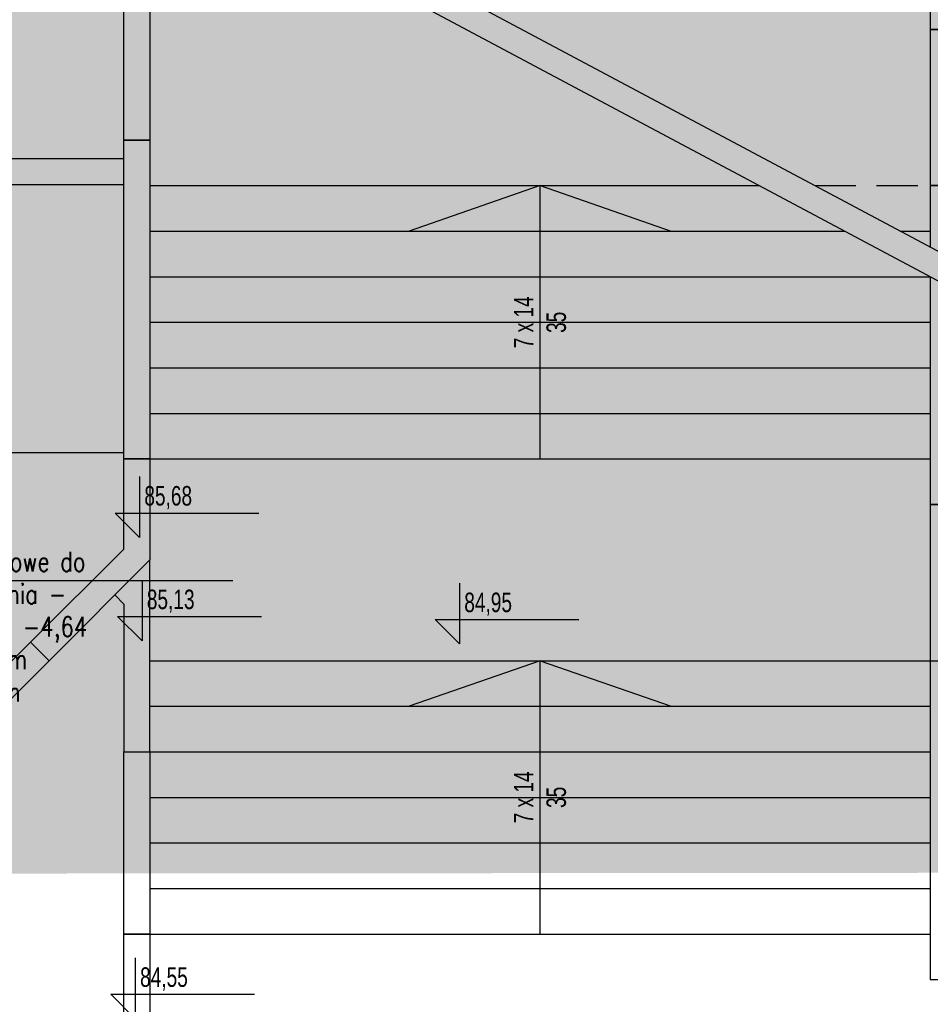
# Model space of a CAD drawing. Header units: centimetres. Extents: x -228435 to 46820, y -89367 to 152985.
# Tile 217 of 252: x 20410 to 27410, y 39060 to 46625. Entities that reach past the tile are written whole.
import ezdxf

# ---------------------------------------------------------------- set-up
doc = ezdxf.new("R2010")
doc.units = ezdxf.units.CM
doc.header["$LTSCALE"] = 50
doc.linetypes.add('Kondygnacja  -0_5$0$HIDDEN', pattern=[9.525, 6.35, -3.175])
doc.linetypes.add('Osie rzutów$0$DASHDOT2', pattern=[12.7, 6.35, -3.175, 0, -3.175])
doc.layers.get('0').update_dxf_attribs({"color": 8})
for name, color, linetype in [('Kondygnacja  -0_5$0$ARCH_GRUNT', 8, 'Continuous'), ('Kondygnacja  -0_5$0$ARCH_INFO_KOTY_WYSOKOŚCIOWE_IST', 8, 'Continuous'), ('Kondygnacja  -0_5$0$ARCH_INFO_OPISY', 8, 'Continuous'), ('Kondygnacja  -0_5$0$ARCH_INFO_SCHODY_IST', 8, 'Continuous'), ('Kondygnacja  -0_5$0$ARCH_NIEWIDOK_IST', 8, 'Kondygnacja  -0_5$0$HIDDEN'), ('Kondygnacja  -0_5$0$ARCH_SCHODY ZEW.', 8, 'Continuous'), ('Kondygnacja  -0_5$0$ARCH_WIDOK_IST', 8, 'Continuous'), ('Kondygnacja  -0_5$0$ARCH_ŻELBET_IST', 8, 'Continuous'), ('Osie rzutów$0$ARCH_INFO_OSIE_IST', 8, 'Osie rzutów$0$DASHDOT2'), ('Osie rzutów$0$ARCH_INFO_OSIE_OPISY_IST', 8, 'Continuous')]:
    doc.layers.add(name, color=color, linetype=linetype)
doc.styles.add('Kondygnacja  -0_5$0$Dimensions', font='ARIAL.TTF', dxfattribs={"width": 0.7})
doc.styles.add('Kondygnacja  -0_5$0$ROMANS-50-CM', font='romans.shx', dxfattribs={"width": 0.8, "height": 10})
doc.styles.add('Kondygnacja  -0_5$0$Standard', font='txt')
doc.dimstyles.new('Kondygnacja  -0_5$0$ISO-25', dxfattribs={"dimtxt": 2.5, "dimasz": 2.5, "dimexe": 1.25, "dimexo": 0.625, "dimtad": 1, "dimtxsty": 'Kondygnacja  -0_5$0$Standard', "dimcen": 2.5, "dimadec": 0, "dimazin": 0, "dimtfac": 1, "dimtmove": 0, "dimatfit": 3, "dimfxl": 0, "dimarcsym": 0})

# ---------------------------------------------------------------- blocks, each defined once
blk = doc.blocks.new('Osie rzutów')
at = {"layer": 'Osie rzutów$0$ARCH_INFO_OSIE_IST', "ltscale": 10}
blk.add_line((4436.04, 8600), (15156.54, 8600), dxfattribs=at)
blk = doc.blocks.new('Kondygnacja  -0_5$0$_Dot')
at = {"color": 0, "linetype": 'ByBlock', "lineweight": -2}
blk.add_line((-0.5, 0), (-1, 0), dxfattribs=at)
at = {"color": 0, "linetype": 'ByBlock', "const_width": 0.5}
blk.add_lwpolyline([(-0.25, 0, 1), (0.25, 0, 1)], format="xyb", close=True, dxfattribs=at)

msp = doc.modelspace()

# ---------------------------------------------------------------- hatches: boundary and pattern name
at = {"layer": 'Kondygnacja  -0_5$0$ARCH_GRUNT', "linetype": 'Continuous', "lineweight": 5}
h = msp.add_hatch(dxfattribs=at)
h.set_pattern_fill('EARTH', color=256, scale=150.000081, angle=45, style=0)
h.set_pattern_definition([(45, (-121140, -45000), (-1e-09, 1347.039), [952.5005, -952.5005]), (45, (-121392.6, -44747.4), (-1e-09, 1347.039), [952.5005, -952.5005]), (45, (-121645.1, -44494.9), (-1e-09, 1347.039), [952.5005, -952.5005]), (135, (-121645.1, -44326.5), (-1347.039, -1e-09), [952.5005, -952.5005]), (135, (-121392.6, -44073.9), (-1347.039, -1e-09), [952.5005, -952.5005]), (135, (-121140, -43821.3), (-1347.039, -1e-09), [952.5005, -952.5005])])
h.paths.add_polyline_path([(-109800.334, 65464.54), (-97514.874, 77750), (-71890, 77750), (-71890, 102550), (-45638.959, 102550), (-33938.959, 90850), (-21790, 90850), (-21790, 82420), (-19190, 82420), (-19190, 79646.447), (-20488.223, 78348.223), (-20936.447, 77900), (-10065.736, 77900), (13934.264, 53900), (20210, 53900), (20210, 43250), (19310, 43250), (19310, 42946.447), (17513.553, 41150), (14360, 41150), (14360, 40060), (28010, 40070.689), (28010, 44557.06), (28010, 49088.932), (24210, 51112.647), (24210, 57900), (15591.118, 57900), (-8408.882, 81900), (-15190, 81900), (-15190, 86020), (-17790, 86020), (-17790, 94850), (-32282.105, 94850), (-43982.105, 106550), (-75890, 106550), (-75890, 81750), (-99171.728, 81750), (-112628.761, 68292.967)])

# ---------------------------------------------------------------- linework, layer by layer
at = {"layer": 'Kondygnacja  -0_5$0$ARCH_INFO_KOTY_WYSOKOŚCIOWE_IST'}
for points in [[(21330.941, 43115.688), (21330.941, 42647.255), (21143.441, 42834.755), (22248.633, 42834.755)], [(21349.924, 42319.982), (21349.924, 41851.549), (21162.424, 42039.049), (22267.616, 42039.049)], [(23790.335, 42296.987), (23790.335, 41828.553), (23602.835, 42016.053), (24708.027, 42016.053)], [(21298.22, 39417.698), (21298.22, 38949.264), (21110.72, 39136.764), (22215.912, 39136.764)]]:
    msp.add_lwpolyline(points, dxfattribs=at)
at = {"layer": 'Kondygnacja  -0_5$0$ARCH_INFO_SCHODY_IST'}
for points in [[(28010, 44557.06), (20210, 48711.002)], [(28010, 44330.466), (20210, 48484.408)], [(24410, 43250), (24410, 45350), (23402.758, 45000)], [(24410, 43250), (24410, 45350), (25417.242, 45000)], [(24410, 39600), (24410, 41700), (23402.758, 41350)], [(24410, 39600), (24410, 41700), (25417.242, 41350)]]:
    msp.add_lwpolyline(points, dxfattribs=at)
at = {"layer": 'Kondygnacja  -0_5$0$ARCH_NIEWIDOK_IST'}
for points in [[(26521.069, 45350), (27410, 45350)], [(27178.276, 45000), (27410, 45000)]]:
    msp.add_lwpolyline(points, dxfattribs=at)
at = {"layer": 'Kondygnacja  -0_5$0$ARCH_SCHODY ZEW.'}
for points in [[(21410, 45350), (26095.586, 45350)], [(21410, 45000), (26752.793, 45000)], [(21410, 44650), (27410, 44650)], [(21410, 44300), (27410, 44300)], [(21410, 43950), (27410, 43950)], [(21410, 43600), (27410, 43600)], [(21410, 43250), (27410, 43250)], [(21410, 41700), (27410, 41700)], [(21410, 41350), (27410, 41350)], [(21410, 41000), (27410, 41000)], [(21410, 40650), (27410, 40650)], [(21410, 40300), (27410, 40300)], [(21410, 39950), (27410, 39950)], [(21410, 39600), (27410, 39600)]]:
    msp.add_lwpolyline(points, dxfattribs=at)
at = {"layer": 'Kondygnacja  -0_5$0$ARCH_WIDOK_IST'}
for p, q in [((20210, 45557.574), (21210, 45557.574)), ((20210, 45357.574), (21210, 45357.574)), ((20210, 43300), (21210, 43300))]:
    msp.add_line(p, q, dxfattribs=at)
for points in [[(21410, 47845.34), (21410, 45700), (21210, 45700), (21210, 47951.852)], [(21210, 44528.445), (21210, 45700), (21410, 45700), (21410, 44421.934)], [(21410, 45700), (21410, 43250), (21210, 43250), (21210, 45700)], [(27410, 44650), (27410, 42900), (27610, 42900), (27610, 44543.489)], [(27410, 41700), (27410, 39250), (27610, 39250), (27610, 41700)]]:
    msp.add_lwpolyline(points, dxfattribs=at)
for points in [[(20493.579, 41841.421), (21210, 42557.843), (21210, 43250), (21410, 43250), (21410, 42475), (20635, 41700)], [(27410, 41700), (27610, 41700), (27610, 42900), (27410, 42900)], [(21210, 41000), (21410, 41000), (21410, 42475), (21140, 42205), (21210, 42135)], [(18793.579, 40141.421), (18935, 40000), (20635, 41700), (20493.579, 41841.421)], [(21210, 41000), (21410, 41000), (21410, 39600), (21210, 39600)], [(20635, 38050), (20493.579, 38191.421), (21210, 38907.843), (21210, 39600), (21410, 39600), (21410, 38825)]]:
    msp.add_lwpolyline(points, close=True, dxfattribs=at)
at = {"layer": 'Kondygnacja  -0_5$0$ARCH_ŻELBET_IST', "ltscale": 4}
for points in [[(29073.43, 50163.43), (27910, 49000), (27410, 49000), (27410, 46550), (27610, 46550), (27610, 48800), (27992.843, 48800), (29214.851, 50022.008)], [(27610, 44770.082), (27610, 45350), (27410, 45350), (27410, 44876.594)]]:
    msp.add_lwpolyline(points, dxfattribs=at)
msp.add_lwpolyline([(27410, 45350), (27610, 45350), (27610, 46550), (27410, 46550)], close=True, dxfattribs=at)

# ---------------------------------------------------------------- block references
at = {"layer": 'Osie rzutów$0$ARCH_INFO_OSIE_OPISY_IST', "xscale": 10, "yscale": 10, "zscale": 10}
msp.add_blockref('Osie rzutów', (-121140, -45000), dxfattribs=at)

# ---------------------------------------------------------------- texts
at = {"layer": 'Kondygnacja  -0_5$0$ARCH_INFO_KOTY_WYSOKOŚCIOWE_IST', "char_height": 150, "attachment_point": 5, "style": 'Kondygnacja  -0_5$0$Dimensions'}
for s, insert in [('85,68', (21551.454, 42953.017)), ('85,13', (21570.436, 42157.311)), ('84,95', (24010.847, 42134.316)), ('84,55', (21518.733, 39255.027))]:
    msp.add_mtext(s, dxfattribs=dict(at, insert=insert))
at = {"layer": 'Kondygnacja  -0_5$0$ARCH_INFO_OPISY', "insert": (19362.457, 42536.379), "char_height": 150, "width": 6265.3268, "attachment_point": 1, "style": 'Kondygnacja  -0_5$0$ROMANS-50-CM'}
msp.add_mtext('Klapy żaluzjowe do\\Pnapowietrzania - \\Przędna dołu: -4,64\\Pszer. 137 cm\\Pwys. 295 cm', dxfattribs=at)
at = {"layer": 'Kondygnacja  -0_5$0$ARCH_INFO_SCHODY_IST', "char_height": 150, "attachment_point": 5, "rotation": 90, "style": 'Kondygnacja  -0_5$0$Dimensions'}
for insert in [(24410, 44300), (24410, 40650)]:
    msp.add_mtext('7 x 14\\P35', dxfattribs=dict(at, insert=insert))

# ---------------------------------------------------------------- leaders
at = {"layer": 'Kondygnacja  -0_5$0$ARCH_INFO_OPISY'}
for points in [[(15350, 43380), (19251.329, 42317.111), (22048.078, 42317.111)], [(16900, 43380), (19251.329, 42317.111), (22048.078, 42317.111)], [(18450, 43380), (19251.329, 42317.111), (22048.078, 42317.111)]]:
    msp.add_leader(points, dimstyle='Kondygnacja  -0_5$0$ISO-25', override={"dimscale": 5, "dimasz": 2, "dimtad": 0, "dimldrblk": 'Kondygnacja  -0_5$0$_Dot'}, dxfattribs=at)

doc.saveas('drawing.dxf')
